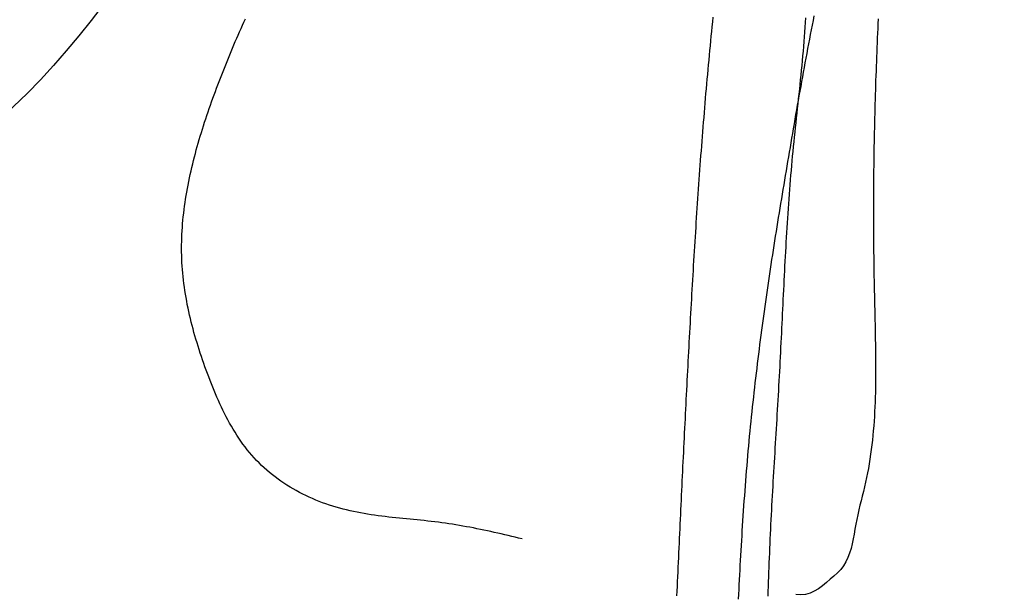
# Model space of a CAD drawing. Header units: millimetres. Extents: x 523431 to 527346, y -48565 to -47721.
# Tile 45 of 217: x 524186.47 to 524189.38, y -47996.59 to -47994.89. Entities that reach past the tile are written whole.
import ezdxf

# ---------------------------------------------------------------- set-up
doc = ezdxf.new("R2010")
doc.units = ezdxf.units.MM

# ---------------------------------------------------------------- blocks, each defined once
blk = doc.blocks.new('A$C0BD840A7')
at = {"color": 5, "start_tangent": (0.355599, 0.934638), "end_tangent": (0, -1)}
blk.add_spline([(4.6109, 9.5897), (3.9309, 10.3285), (3.4819, 9.5712), (2.3569, 2.7773), (1.0659, 1.7115), (-0.0007, 2.7212), (1.7395, 3.9553), (2.1043, 3.0016)], degree=3, dxfattribs=at)

msp = doc.modelspace()

# ---------------------------------------------------------------- linework, layer by layer
at = {"color": 174}
for p, q in [((524187.1365, -47994.8967), (524187.1409, -47994.8871)), ((524188.5217, -47994.8964), (524188.5232, -47994.8823)), ((524188.7955, -47994.8839), (524188.7947, -47994.8981)), ((524188.8163, -47994.9058), (524188.819, -47994.8919)), ((524188.819, -47994.8919), (524188.8218, -47994.878)), ((524189.0106, -47994.8877), (524189.0099, -47994.9017)), ((524187.1237, -47994.9255), (524187.1279, -47994.9159)), ((524187.1279, -47994.9159), (524187.1322, -47994.9063)), ((524187.1322, -47994.9063), (524187.1365, -47994.8967)), ((524188.5189, -47994.9245), (524188.5203, -47994.9105)), ((524188.5203, -47994.9105), (524188.5217, -47994.8964)), ((524188.7938, -47994.9122), (524188.7929, -47994.9263)), ((524188.7947, -47994.8981), (524188.7938, -47994.9122)), ((524188.8109, -47994.9337), (524188.8136, -47994.9197)), ((524188.8136, -47994.9197), (524188.8163, -47994.9058)), ((524189.0093, -47994.9157), (524189.0086, -47994.9297)), ((524189.0099, -47994.9017), (524189.0093, -47994.9157)), ((524187.111, -47994.9545), (524187.1152, -47994.9448)), ((524187.1152, -47994.9448), (524187.1194, -47994.9351)), ((524187.1194, -47994.9351), (524187.1237, -47994.9255)), ((524188.5161, -47994.9527), (524188.5175, -47994.9386)), ((524188.5175, -47994.9386), (524188.5189, -47994.9245)), ((524188.7919, -47994.9404), (524188.7909, -47994.9545)), ((524188.7929, -47994.9263), (524188.7919, -47994.9404)), ((524188.8055, -47994.9615), (524188.8082, -47994.9476)), ((524188.8082, -47994.9476), (524188.8109, -47994.9337)), ((524189.008, -47994.9437), (524189.0074, -47994.9577)), ((524189.0086, -47994.9297), (524189.008, -47994.9437)), ((524187.0987, -47994.9836), (524187.1028, -47994.9739)), ((524187.1028, -47994.9739), (524187.1069, -47994.9642)), ((524187.1069, -47994.9642), (524187.111, -47994.9545)), ((524188.5121, -47994.995), (524188.5134, -47994.9809)), ((524188.5134, -47994.9809), (524188.5148, -47994.9668)), ((524188.5148, -47994.9668), (524188.5161, -47994.9527)), ((524188.7897, -47994.9686), (524188.7886, -47994.9827)), ((524188.7909, -47994.9545), (524188.7897, -47994.9686)), ((524188.8003, -47994.9894), (524188.8029, -47994.9754)), ((524188.8029, -47994.9754), (524188.8055, -47994.9615)), ((524189.0068, -47994.9716), (524189.0062, -47994.9856)), ((524189.0074, -47994.9577), (524189.0068, -47994.9716)), ((524187.0866, -47995.0129), (524187.0906, -47995.0031)), ((524187.0906, -47995.0031), (524187.0947, -47994.9934)), ((524187.0947, -47994.9934), (524187.0987, -47994.9836)), ((524188.5094, -47995.0232), (524188.5107, -47995.0091)), ((524188.5107, -47995.0091), (524188.5121, -47994.995)), ((524188.7873, -47994.9969), (524188.786, -47995.011)), ((524188.7886, -47994.9827), (524188.7873, -47994.9969)), ((524188.7951, -47995.0172), (524188.7977, -47995.0033)), ((524188.7977, -47995.0033), (524188.8003, -47994.9894)), ((524189.0057, -47994.9996), (524189.0051, -47995.0135)), ((524189.0062, -47994.9856), (524189.0057, -47994.9996)), ((524187.0748, -47995.0424), (524187.0787, -47995.0326)), ((524187.0787, -47995.0326), (524187.0827, -47995.0228)), ((524187.0827, -47995.0228), (524187.0866, -47995.0129)), ((524188.5068, -47995.0514), (524188.5081, -47995.0373)), ((524188.5081, -47995.0373), (524188.5094, -47995.0232)), ((524188.7833, -47995.0392), (524188.7819, -47995.0533)), ((524188.7847, -47995.0251), (524188.7833, -47995.0392)), ((524188.786, -47995.011), (524188.7847, -47995.0251)), ((524188.79, -47995.0451), (524188.7925, -47995.0311)), ((524188.7925, -47995.0311), (524188.7951, -47995.0172)), ((524189.0046, -47995.0275), (524189.0041, -47995.0414)), ((524189.0051, -47995.0135), (524189.0046, -47995.0275)), ((524187.0633, -47995.0721), (524187.0671, -47995.0622)), ((524187.0671, -47995.0622), (524187.071, -47995.0523)), ((524187.071, -47995.0523), (524187.0748, -47995.0424)), ((524188.5043, -47995.0796), (524188.5056, -47995.0655)), ((524188.5056, -47995.0655), (524188.5068, -47995.0514)), ((524188.7805, -47995.0673), (524188.7791, -47995.0814)), ((524188.7819, -47995.0533), (524188.7805, -47995.0673)), ((524188.785, -47995.0729), (524188.7875, -47995.059)), ((524188.7875, -47995.059), (524188.79, -47995.0451)), ((524189.0036, -47995.0554), (524189.0031, -47995.0693)), ((524189.0041, -47995.0414), (524189.0036, -47995.0554)), ((524187.0521, -47995.102), (524187.0558, -47995.0921)), ((524187.0558, -47995.0921), (524187.0595, -47995.0821)), ((524187.0595, -47995.0821), (524187.0633, -47995.0721)), ((524188.5018, -47995.1078), (524188.503, -47995.0937)), ((524188.503, -47995.0937), (524188.5043, -47995.0796)), ((524188.7776, -47995.0955), (524188.7761, -47995.1096)), ((524188.7791, -47995.0814), (524188.7776, -47995.0955)), ((524188.78, -47995.1007), (524188.7825, -47995.0868)), ((524188.7825, -47995.0868), (524188.785, -47995.0729)), ((524189.0022, -47995.0973), (524189.0018, -47995.1112)), ((524189.0026, -47995.0833), (524189.0022, -47995.0973)), ((524189.0031, -47995.0693), (524189.0026, -47995.0833)), ((524187.0412, -47995.1321), (524187.0448, -47995.1221)), ((524187.0448, -47995.1221), (524187.0484, -47995.1121)), ((524187.0484, -47995.1121), (524187.0521, -47995.102)), ((524188.4994, -47995.136), (524188.5006, -47995.1219)), ((524188.5006, -47995.1219), (524188.5018, -47995.1078)), ((524188.7746, -47995.1237), (524188.773, -47995.1378)), ((524188.7761, -47995.1096), (524188.7746, -47995.1237)), ((524188.775, -47995.1285), (524188.7775, -47995.1146)), ((524188.7775, -47995.1146), (524188.78, -47995.1007)), ((524189.0013, -47995.1252), (524189.0009, -47995.1391)), ((524189.0018, -47995.1112), (524189.0013, -47995.1252)), ((524187.0306, -47995.1624), (524187.0341, -47995.1523)), ((524187.0341, -47995.1523), (524187.0376, -47995.1422)), ((524187.0376, -47995.1422), (524187.0412, -47995.1321)), ((524188.497, -47995.1643), (524188.4982, -47995.1501)), ((524188.4982, -47995.1501), (524188.4994, -47995.136)), ((524188.7715, -47995.1519), (524188.77, -47995.166)), ((524188.7702, -47995.1563), (524188.7726, -47995.1424)), ((524188.773, -47995.1378), (524188.7715, -47995.1519)), ((524188.7726, -47995.1424), (524188.775, -47995.1285)), ((524189.0006, -47995.1531), (524189.0002, -47995.1671)), ((524189.0009, -47995.1391), (524189.0006, -47995.1531)), ((524187.0204, -47995.1929), (524187.0238, -47995.1827)), ((524187.0238, -47995.1827), (524187.0271, -47995.1725)), ((524187.0271, -47995.1725), (524187.0306, -47995.1624)), ((524188.4947, -47995.1925), (524188.4959, -47995.1784)), ((524188.4959, -47995.1784), (524188.497, -47995.1643)), ((524188.7629, -47995.198), (524188.7653, -47995.1841)), ((524188.7653, -47995.1841), (524188.7677, -47995.1702)), ((524188.7684, -47995.1801), (524188.7669, -47995.1942)), ((524188.7677, -47995.1702), (524188.7702, -47995.1563)), ((524188.77, -47995.166), (524188.7684, -47995.1801)), ((524188.9998, -47995.1811), (524188.9995, -47995.1951)), ((524189.0002, -47995.1671), (524188.9998, -47995.1811)), ((524187.0107, -47995.2235), (524187.0139, -47995.2133)), ((524187.0139, -47995.2133), (524187.0171, -47995.2031)), ((524187.0171, -47995.2031), (524187.0204, -47995.1929)), ((524188.4924, -47995.2207), (524188.4936, -47995.2066)), ((524188.4936, -47995.2066), (524188.4947, -47995.1925)), ((524188.7581, -47995.2257), (524188.7605, -47995.2119)), ((524188.7605, -47995.2119), (524188.7629, -47995.198)), ((524188.7654, -47995.2083), (524188.7639, -47995.2224)), ((524188.7669, -47995.1942), (524188.7654, -47995.2083)), ((524188.9992, -47995.2091), (524188.9989, -47995.2231)), ((524188.9995, -47995.1951), (524188.9992, -47995.2091)), ((524187.0045, -47995.244), (524187.0076, -47995.2337)), ((524187.0076, -47995.2337), (524187.0107, -47995.2235)), ((524188.4902, -47995.2489), (524188.4913, -47995.2348)), ((524188.4913, -47995.2348), (524188.4924, -47995.2207)), ((524188.7533, -47995.2534), (524188.7557, -47995.2396)), ((524188.7557, -47995.2396), (524188.7581, -47995.2257)), ((524188.7624, -47995.2365), (524188.761, -47995.2506)), ((524188.7639, -47995.2224), (524188.7624, -47995.2365)), ((524188.9986, -47995.2371), (524188.9984, -47995.2511)), ((524188.9989, -47995.2231), (524188.9986, -47995.2371)), ((524186.9958, -47995.2748), (524186.9986, -47995.2645)), ((524186.9986, -47995.2645), (524187.0016, -47995.2542)), ((524187.0016, -47995.2542), (524187.0045, -47995.244)), ((524188.4881, -47995.2772), (524188.4891, -47995.2631)), ((524188.4891, -47995.2631), (524188.4902, -47995.2489)), ((524188.7486, -47995.2811), (524188.751, -47995.2673)), ((524188.751, -47995.2673), (524188.7533, -47995.2534)), ((524188.7596, -47995.2646), (524188.7582, -47995.2788)), ((524188.761, -47995.2506), (524188.7596, -47995.2646)), ((524188.9981, -47995.2652), (524188.9979, -47995.2792)), ((524188.9984, -47995.2511), (524188.9981, -47995.2652)), ((524186.9876, -47995.3057), (524186.9903, -47995.2954)), ((524186.9903, -47995.2954), (524186.993, -47995.2851)), ((524186.993, -47995.2851), (524186.9958, -47995.2748)), ((524188.4859, -47995.3054), (524188.487, -47995.2913)), ((524188.487, -47995.2913), (524188.4881, -47995.2772)), ((524188.7439, -47995.3088), (524188.7463, -47995.2949)), ((524188.7463, -47995.2949), (524188.7486, -47995.2811)), ((524188.7568, -47995.2929), (524188.7555, -47995.307)), ((524188.7582, -47995.2788), (524188.7568, -47995.2929)), ((524188.9977, -47995.2933), (524188.9975, -47995.3073)), ((524188.9979, -47995.2792), (524188.9977, -47995.2933)), ((524186.9802, -47995.3368), (524186.9826, -47995.3264)), ((524186.9826, -47995.3264), (524186.9851, -47995.3161)), ((524186.9851, -47995.3161), (524186.9876, -47995.3057)), ((524188.4839, -47995.3337), (524188.4849, -47995.3195)), ((524188.4849, -47995.3195), (524188.4859, -47995.3054)), ((524188.7392, -47995.3364), (524188.7416, -47995.3226)), ((524188.7416, -47995.3226), (524188.7439, -47995.3088)), ((524188.7542, -47995.3211), (524188.753, -47995.3352)), ((524188.7555, -47995.307), (524188.7542, -47995.3211)), ((524188.9973, -47995.3214), (524188.9972, -47995.3355)), ((524188.9975, -47995.3073), (524188.9973, -47995.3214)), ((524186.9735, -47995.3679), (524186.9756, -47995.3575)), ((524186.9756, -47995.3575), (524186.9779, -47995.3471)), ((524186.9779, -47995.3471), (524186.9802, -47995.3368)), ((524188.4818, -47995.3619), (524188.4829, -47995.3478)), ((524188.4829, -47995.3478), (524188.4839, -47995.3337)), ((524188.7346, -47995.364), (524188.7369, -47995.3502)), ((524188.7369, -47995.3502), (524188.7392, -47995.3364)), ((524188.7518, -47995.3493), (524188.7506, -47995.3634)), ((524188.753, -47995.3352), (524188.7518, -47995.3493)), ((524188.997, -47995.3496), (524188.9969, -47995.3637)), ((524188.9972, -47995.3355), (524188.997, -47995.3496)), ((524186.9676, -47995.3991), (524186.9695, -47995.3887)), ((524186.9695, -47995.3887), (524186.9714, -47995.3783)), ((524186.9714, -47995.3783), (524186.9735, -47995.3679)), ((524188.4799, -47995.3902), (524188.4808, -47995.376)), ((524188.4808, -47995.376), (524188.4818, -47995.3619)), ((524188.73, -47995.3916), (524188.7323, -47995.3778)), ((524188.7323, -47995.3778), (524188.7346, -47995.364)), ((524188.7495, -47995.3775), (524188.7484, -47995.3916)), ((524188.7506, -47995.3634), (524188.7495, -47995.3775)), ((524188.9968, -47995.3778), (524188.9967, -47995.3919)), ((524188.9969, -47995.3637), (524188.9968, -47995.3778)), ((524186.9641, -47995.4199), (524186.9658, -47995.4095)), ((524186.9658, -47995.4095), (524186.9676, -47995.3991)), ((524188.4779, -47995.4184), (524188.4789, -47995.4043)), ((524188.4789, -47995.4043), (524188.4799, -47995.3902)), ((524188.7254, -47995.4192), (524188.7277, -47995.4054)), ((524188.7277, -47995.4054), (524188.73, -47995.3916)), ((524188.7473, -47995.4057), (524188.7463, -47995.4199)), ((524188.7484, -47995.3916), (524188.7473, -47995.4057)), ((524188.9967, -47995.406), (524188.9966, -47995.4202)), ((524188.9967, -47995.3919), (524188.9967, -47995.406)), ((524186.9597, -47995.4511), (524186.9611, -47995.4407)), ((524186.9611, -47995.4407), (524186.9626, -47995.4303)), ((524186.9626, -47995.4303), (524186.9641, -47995.4199)), ((524188.4751, -47995.4608), (524188.476, -47995.4467)), ((524188.476, -47995.4467), (524188.477, -47995.4326)), ((524188.477, -47995.4326), (524188.4779, -47995.4184)), ((524188.7186, -47995.4606), (524188.7209, -47995.4468)), ((524188.7209, -47995.4468), (524188.7231, -47995.433)), ((524188.7231, -47995.433), (524188.7254, -47995.4192)), ((524188.7453, -47995.434), (524188.7443, -47995.4481)), ((524188.7463, -47995.4199), (524188.7453, -47995.434)), ((524188.9966, -47995.4202), (524188.9966, -47995.4343)), ((524188.9966, -47995.4343), (524188.9966, -47995.4485)), ((524186.9563, -47995.4824), (524186.9573, -47995.472)), ((524186.9573, -47995.472), (524186.9585, -47995.4616)), ((524186.9585, -47995.4616), (524186.9597, -47995.4511)), ((524188.4732, -47995.4891), (524188.4741, -47995.475)), ((524188.4741, -47995.475), (524188.4751, -47995.4608)), ((524188.7142, -47995.4882), (524188.7164, -47995.4744)), ((524188.7164, -47995.4744), (524188.7186, -47995.4606)), ((524188.7433, -47995.4622), (524188.7424, -47995.4764)), ((524188.7443, -47995.4481), (524188.7433, -47995.4622)), ((524188.9966, -47995.4485), (524188.9966, -47995.4626)), ((524188.9966, -47995.4626), (524188.9966, -47995.4768)), ((524186.9539, -47995.5137), (524186.9546, -47995.5033)), ((524186.9546, -47995.5033), (524186.9554, -47995.4928)), ((524186.9554, -47995.4928), (524186.9563, -47995.4824)), ((524188.4714, -47995.5174), (524188.4723, -47995.5032)), ((524188.4723, -47995.5032), (524188.4732, -47995.4891)), ((524188.7097, -47995.5159), (524188.712, -47995.502)), ((524188.712, -47995.502), (524188.7142, -47995.4882)), ((524188.7406, -47995.5046), (524188.7397, -47995.5187)), ((524188.7415, -47995.4905), (524188.7406, -47995.5046)), ((524188.7424, -47995.4764), (524188.7415, -47995.4905)), ((524188.9966, -47995.4768), (524188.9966, -47995.491)), ((524188.9966, -47995.491), (524188.9967, -47995.5052)), ((524188.9967, -47995.5052), (524188.9967, -47995.5194)), ((524186.9529, -47995.5345), (524186.9533, -47995.5241)), ((524186.9533, -47995.5241), (524186.9539, -47995.5137)), ((524188.4696, -47995.5456), (524188.4705, -47995.5315)), ((524188.4705, -47995.5315), (524188.4714, -47995.5174)), ((524188.7054, -47995.5435), (524188.7076, -47995.5297)), ((524188.7076, -47995.5297), (524188.7097, -47995.5159)), ((524188.7389, -47995.5329), (524188.738, -47995.547)), ((524188.7397, -47995.5187), (524188.7389, -47995.5329)), ((524188.9967, -47995.5194), (524188.9968, -47995.5336)), ((524188.9968, -47995.5336), (524188.9969, -47995.5478)), ((524186.9523, -47995.5658), (524186.9524, -47995.5554)), ((524186.9524, -47995.5554), (524186.9526, -47995.545)), ((524186.9526, -47995.545), (524186.9529, -47995.5345)), ((524188.4679, -47995.5739), (524188.4687, -47995.5598)), ((524188.4687, -47995.5598), (524188.4696, -47995.5456)), ((524188.7011, -47995.5711), (524188.7032, -47995.5573)), ((524188.7032, -47995.5573), (524188.7054, -47995.5435)), ((524188.7372, -47995.5611), (524188.7364, -47995.5753)), ((524188.738, -47995.547), (524188.7372, -47995.5611)), ((524188.9969, -47995.5478), (524188.997, -47995.562)), ((524188.997, -47995.562), (524188.9972, -47995.5762)), ((524186.9524, -47995.5762), (524186.9523, -47995.5658)), ((524186.9526, -47995.5866), (524186.9524, -47995.5762)), ((524186.953, -47995.597), (524186.9526, -47995.5866)), ((524188.4662, -47995.6022), (524188.467, -47995.588)), ((524188.467, -47995.588), (524188.4679, -47995.5739)), ((524188.6968, -47995.5988), (524188.6989, -47995.585)), ((524188.6989, -47995.585), (524188.7011, -47995.5711)), ((524188.7357, -47995.5894), (524188.7349, -47995.6036)), ((524188.7364, -47995.5753), (524188.7357, -47995.5894)), ((524188.9972, -47995.5762), (524188.9973, -47995.5905)), ((524188.9973, -47995.5905), (524188.9975, -47995.6047)), ((524186.9534, -47995.6075), (524186.953, -47995.597)), ((524186.9541, -47995.6178), (524186.9534, -47995.6075)), ((524186.9548, -47995.6282), (524186.9541, -47995.6178)), ((524188.4645, -47995.6304), (524188.4653, -47995.6163)), ((524188.4653, -47995.6163), (524188.4662, -47995.6022)), ((524188.6926, -47995.6265), (524188.6947, -47995.6127)), ((524188.6947, -47995.6127), (524188.6968, -47995.5988)), ((524188.7342, -47995.6177), (524188.7334, -47995.6318)), ((524188.7349, -47995.6036), (524188.7342, -47995.6177)), ((524188.9975, -47995.6047), (524188.9977, -47995.619)), ((524188.9977, -47995.619), (524188.9979, -47995.6333)), ((524186.9557, -47995.6386), (524186.9548, -47995.6282)), ((524186.9567, -47995.649), (524186.9557, -47995.6386)), ((524186.9579, -47995.6594), (524186.9567, -47995.649)), ((524188.4628, -47995.6587), (524188.4636, -47995.6446)), ((524188.4636, -47995.6446), (524188.4645, -47995.6304)), ((524188.6885, -47995.6542), (524188.6905, -47995.6404)), ((524188.6905, -47995.6404), (524188.6926, -47995.6265)), ((524188.7327, -47995.646), (524188.732, -47995.6601)), ((524188.7334, -47995.6318), (524188.7327, -47995.646)), ((524188.9979, -47995.6333), (524188.9981, -47995.6475)), ((524188.9981, -47995.6475), (524188.9984, -47995.6618)), ((524186.9592, -47995.6697), (524186.9579, -47995.6594)), ((524186.9606, -47995.6801), (524186.9592, -47995.6697)), ((524188.4612, -47995.687), (524188.462, -47995.6729)), ((524188.462, -47995.6729), (524188.4628, -47995.6587)), ((524188.6844, -47995.682), (524188.6864, -47995.6681)), ((524188.6864, -47995.6681), (524188.6885, -47995.6542)), ((524188.7313, -47995.6743), (524188.7306, -47995.6884)), ((524188.732, -47995.6601), (524188.7313, -47995.6743)), ((524188.9984, -47995.6618), (524188.9986, -47995.6761)), ((524188.9986, -47995.6761), (524188.9989, -47995.6904)), ((524186.9621, -47995.6904), (524186.9606, -47995.6801)), ((524186.9637, -47995.7008), (524186.9621, -47995.6904)), ((524186.9655, -47995.7111), (524186.9637, -47995.7008)), ((524188.4595, -47995.7153), (524188.4604, -47995.7011)), ((524188.4604, -47995.7011), (524188.4612, -47995.687)), ((524188.6804, -47995.7098), (524188.6824, -47995.6959)), ((524188.6824, -47995.6959), (524188.6844, -47995.682)), ((524188.7299, -47995.7026), (524188.7292, -47995.7167)), ((524188.7306, -47995.6884), (524188.7299, -47995.7026)), ((524188.9989, -47995.6904), (524188.9992, -47995.7047)), ((524188.9992, -47995.7047), (524188.9995, -47995.719)), ((524186.9674, -47995.7214), (524186.9655, -47995.7111)), ((524186.9693, -47995.7317), (524186.9674, -47995.7214)), ((524186.9714, -47995.742), (524186.9693, -47995.7317)), ((524188.458, -47995.7436), (524188.4588, -47995.7294)), ((524188.4588, -47995.7294), (524188.4595, -47995.7153)), ((524188.6745, -47995.7516), (524188.6764, -47995.7377)), ((524188.6764, -47995.7377), (524188.6784, -47995.7238)), ((524188.6784, -47995.7238), (524188.6804, -47995.7098)), ((524188.7285, -47995.7309), (524188.7278, -47995.745)), ((524188.7292, -47995.7167), (524188.7285, -47995.7309)), ((524188.9995, -47995.719), (524188.9998, -47995.7334)), ((524188.9998, -47995.7334), (524189.0002, -47995.7477)), ((524186.9736, -47995.7523), (524186.9714, -47995.742)), ((524186.9759, -47995.7626), (524186.9736, -47995.7523)), ((524186.9783, -47995.7728), (524186.9759, -47995.7626)), ((524188.4564, -47995.7719), (524188.4572, -47995.7577)), ((524188.4572, -47995.7577), (524188.458, -47995.7436)), ((524188.6706, -47995.7796), (524188.6725, -47995.7656)), ((524188.6725, -47995.7656), (524188.6745, -47995.7516)), ((524188.7272, -47995.7592), (524188.7265, -47995.7733)), ((524188.7278, -47995.745), (524188.7272, -47995.7592)), ((524189.0002, -47995.7477), (524189.0005, -47995.762)), ((524189.0005, -47995.762), (524189.0009, -47995.7764)), ((524186.9809, -47995.7831), (524186.9783, -47995.7728)), ((524186.9835, -47995.7933), (524186.9809, -47995.7831)), ((524186.9862, -47995.8036), (524186.9835, -47995.7933)), ((524188.4548, -47995.8001), (524188.4556, -47995.786)), ((524188.4556, -47995.786), (524188.4564, -47995.7719)), ((524188.6668, -47995.8076), (524188.6687, -47995.7936)), ((524188.6687, -47995.7936), (524188.6706, -47995.7796)), ((524188.7258, -47995.7875), (524188.7251, -47995.8016)), ((524188.7265, -47995.7733), (524188.7258, -47995.7875)), ((524189.0009, -47995.7764), (524189.0012, -47995.7907)), ((524189.0012, -47995.7907), (524189.0015, -47995.8051)), ((524186.989, -47995.8138), (524186.9862, -47995.8036)), ((524186.9919, -47995.824), (524186.989, -47995.8138)), ((524186.9948, -47995.8342), (524186.9919, -47995.824)), ((524188.4533, -47995.8284), (524188.4541, -47995.8143)), ((524188.4541, -47995.8143), (524188.4548, -47995.8001)), ((524188.6631, -47995.8356), (524188.665, -47995.8216)), ((524188.665, -47995.8216), (524188.6668, -47995.8076)), ((524188.7245, -47995.8158), (524188.7238, -47995.8299)), ((524188.7251, -47995.8016), (524188.7245, -47995.8158)), ((524189.0015, -47995.8051), (524189.0018, -47995.8194)), ((524189.0018, -47995.8194), (524189.0021, -47995.8338)), ((524186.9979, -47995.8444), (524186.9948, -47995.8342)), ((524187.001, -47995.8546), (524186.9979, -47995.8444)), ((524188.4518, -47995.8567), (524188.4525, -47995.8426)), ((524188.4525, -47995.8426), (524188.4533, -47995.8284)), ((524188.6595, -47995.8638), (524188.6613, -47995.8497)), ((524188.6613, -47995.8497), (524188.6631, -47995.8356)), ((524188.7231, -47995.8441), (524188.7224, -47995.8582)), ((524188.7238, -47995.8299), (524188.7231, -47995.8441)), ((524189.0021, -47995.8338), (524189.0024, -47995.8481)), ((524189.0024, -47995.8481), (524189.0026, -47995.8625)), ((524187.0042, -47995.8647), (524187.001, -47995.8546)), ((524187.0076, -47995.8749), (524187.0042, -47995.8647)), ((524187.0109, -47995.885), (524187.0076, -47995.8749)), ((524188.4503, -47995.885), (524188.451, -47995.8708)), ((524188.451, -47995.8708), (524188.4518, -47995.8567)), ((524188.656, -47995.892), (524188.6577, -47995.8778)), ((524188.6577, -47995.8778), (524188.6595, -47995.8638)), ((524188.7217, -47995.8724), (524188.721, -47995.8865)), ((524188.7224, -47995.8582), (524188.7217, -47995.8724)), ((524189.0026, -47995.8625), (524189.0028, -47995.8768)), ((524189.0028, -47995.8768), (524189.003, -47995.8911)), ((524187.0144, -47995.8951), (524187.0109, -47995.885)), ((524187.0179, -47995.9052), (524187.0144, -47995.8951)), ((524187.0215, -47995.9153), (524187.0179, -47995.9052)), ((524188.4488, -47995.9133), (524188.4495, -47995.8991)), ((524188.4495, -47995.8991), (524188.4503, -47995.885)), ((524188.6525, -47995.9202), (524188.6542, -47995.9061)), ((524188.6542, -47995.9061), (524188.656, -47995.892)), ((524188.7202, -47995.9007), (524188.7195, -47995.9148)), ((524188.721, -47995.8865), (524188.7202, -47995.9007)), ((524189.003, -47995.8911), (524189.0031, -47995.9054)), ((524189.0031, -47995.9054), (524189.0031, -47995.9197)), ((524187.0252, -47995.9254), (524187.0215, -47995.9153)), ((524187.0289, -47995.9354), (524187.0252, -47995.9254)), ((524187.0327, -47995.9454), (524187.0289, -47995.9354)), ((524188.4466, -47995.9557), (524188.4473, -47995.9416)), ((524188.4473, -47995.9416), (524188.448, -47995.9274)), ((524188.448, -47995.9274), (524188.4488, -47995.9133)), ((524188.6491, -47995.9486), (524188.6508, -47995.9344)), ((524188.6508, -47995.9344), (524188.6525, -47995.9202)), ((524188.7188, -47995.929), (524188.718, -47995.9431)), ((524188.7195, -47995.9148), (524188.7188, -47995.929)), ((524189.0031, -47995.934), (524189.003, -47995.9483)), ((524189.0031, -47995.9197), (524189.0031, -47995.934)), ((524187.0365, -47995.9555), (524187.0327, -47995.9454)), ((524187.0404, -47995.9655), (524187.0365, -47995.9555)), ((524187.0444, -47995.9754), (524187.0404, -47995.9655)), ((524188.4451, -47995.984), (524188.4458, -47995.9699)), ((524188.4458, -47995.9699), (524188.4466, -47995.9557)), ((524188.6459, -47995.977), (524188.6475, -47995.9628)), ((524188.6475, -47995.9628), (524188.6491, -47995.9486)), ((524188.7172, -47995.9573), (524188.7165, -47995.9714)), ((524188.718, -47995.9431), (524188.7172, -47995.9573)), ((524189.0029, -47995.9626), (524189.0026, -47995.9769)), ((524189.003, -47995.9483), (524189.0029, -47995.9626)), ((524187.0485, -47995.9854), (524187.0444, -47995.9754)), ((524187.0526, -47995.9953), (524187.0485, -47995.9854)), ((524187.0568, -47996.0051), (524187.0526, -47995.9953)), ((524188.4436, -47996.0123), (524188.4444, -47995.9981)), ((524188.4444, -47995.9981), (524188.4451, -47995.984)), ((524188.6427, -47996.0055), (524188.6442, -47995.9912)), ((524188.6442, -47995.9912), (524188.6459, -47995.977)), ((524188.7148, -47995.9998), (524188.714, -47996.0139)), ((524188.7157, -47995.9856), (524188.7148, -47995.9998)), ((524188.7165, -47995.9714), (524188.7157, -47995.9856)), ((524189.0023, -47995.9911), (524189.0019, -47996.0053)), ((524189.0026, -47995.9769), (524189.0023, -47995.9911)), ((524187.0612, -47996.0149), (524187.0568, -47996.0051)), ((524187.0656, -47996.0247), (524187.0612, -47996.0149)), ((524187.0701, -47996.0343), (524187.0656, -47996.0247)), ((524188.4422, -47996.0406), (524188.4429, -47996.0264)), ((524188.4429, -47996.0264), (524188.4436, -47996.0123)), ((524188.6396, -47996.0341), (524188.6411, -47996.0198)), ((524188.6411, -47996.0198), (524188.6427, -47996.0055)), ((524188.7132, -47996.0281), (524188.7124, -47996.0422)), ((524188.714, -47996.0139), (524188.7132, -47996.0281)), ((524189.0014, -47996.0195), (524189.0008, -47996.0337)), ((524189.0019, -47996.0053), (524189.0014, -47996.0195)), ((524187.0747, -47996.044), (524187.0701, -47996.0343)), ((524187.0794, -47996.0535), (524187.0747, -47996.044)), ((524187.0843, -47996.063), (524187.0794, -47996.0535)), ((524188.4408, -47996.0689), (524188.4415, -47996.0547)), ((524188.4415, -47996.0547), (524188.4422, -47996.0406)), ((524188.6365, -47996.0629), (524188.638, -47996.0485)), ((524188.638, -47996.0485), (524188.6396, -47996.0341)), ((524188.7115, -47996.0564), (524188.7107, -47996.0705)), ((524188.7124, -47996.0422), (524188.7115, -47996.0564)), ((524189.0001, -47996.0479), (524188.9993, -47996.062)), ((524189.0008, -47996.0337), (524189.0001, -47996.0479)), ((524187.0892, -47996.0723), (524187.0843, -47996.063)), ((524187.0943, -47996.0816), (524187.0892, -47996.0723)), ((524187.0995, -47996.0908), (524187.0943, -47996.0816)), ((524188.4394, -47996.0971), (524188.4401, -47996.083)), ((524188.4401, -47996.083), (524188.4408, -47996.0689)), ((524188.6336, -47996.0917), (524188.6351, -47996.0772)), ((524188.6351, -47996.0772), (524188.6365, -47996.0629)), ((524188.7098, -47996.0847), (524188.709, -47996.0988)), ((524188.7107, -47996.0705), (524188.7098, -47996.0847)), ((524188.9984, -47996.0761), (524188.9973, -47996.0902)), ((524188.9993, -47996.062), (524188.9984, -47996.0761)), ((524187.1049, -47996.0999), (524187.0995, -47996.0908)), ((524187.1104, -47996.1089), (524187.1049, -47996.0999)), ((524187.116, -47996.1178), (524187.1104, -47996.1089)), ((524188.438, -47996.1254), (524188.4387, -47996.1113)), ((524188.4387, -47996.1113), (524188.4394, -47996.0971)), ((524188.6308, -47996.1206), (524188.6322, -47996.1061)), ((524188.6322, -47996.1061), (524188.6336, -47996.0917)), ((524188.7081, -47996.113), (524188.7073, -47996.1271)), ((524188.709, -47996.0988), (524188.7081, -47996.113)), ((524188.9962, -47996.1042), (524188.9949, -47996.1183)), ((524188.9973, -47996.0902), (524188.9962, -47996.1042)), ((524187.1218, -47996.1266), (524187.116, -47996.1178)), ((524187.1277, -47996.1353), (524187.1218, -47996.1266)), ((524187.1338, -47996.1438), (524187.1277, -47996.1353)), ((524187.14, -47996.1522), (524187.1338, -47996.1438)), ((524188.4366, -47996.1537), (524188.4373, -47996.1396)), ((524188.4373, -47996.1396), (524188.438, -47996.1254)), ((524188.6281, -47996.1496), (524188.6294, -47996.1351)), ((524188.6294, -47996.1351), (524188.6308, -47996.1206)), ((524188.7064, -47996.1413), (524188.7056, -47996.1554)), ((524188.7073, -47996.1271), (524188.7064, -47996.1413)), ((524188.9934, -47996.1322), (524188.9918, -47996.1462)), ((524188.9949, -47996.1183), (524188.9934, -47996.1322)), ((524187.1464, -47996.1604), (524187.14, -47996.1522)), ((524187.153, -47996.1685), (524187.1464, -47996.1604)), ((524187.1598, -47996.1765), (524187.153, -47996.1685)), ((524188.4352, -47996.182), (524188.4359, -47996.1679)), ((524188.4359, -47996.1679), (524188.4366, -47996.1537)), ((524188.6255, -47996.1788), (524188.6268, -47996.1642)), ((524188.6268, -47996.1642), (524188.6281, -47996.1496)), ((524188.7047, -47996.1696), (524188.7039, -47996.1837)), ((524188.7056, -47996.1554), (524188.7047, -47996.1696)), ((524188.9882, -47996.174), (524188.9862, -47996.1879)), ((524188.9901, -47996.1601), (524188.9882, -47996.174)), ((524188.9918, -47996.1462), (524188.9901, -47996.1601)), ((524187.1667, -47996.1843), (524187.1598, -47996.1765)), ((524187.1738, -47996.192), (524187.1667, -47996.1843)), ((524187.1811, -47996.1995), (524187.1738, -47996.192)), ((524187.1887, -47996.2068), (524187.1811, -47996.1995)), ((524188.4338, -47996.2103), (524188.4345, -47996.1962)), ((524188.4345, -47996.1962), (524188.4352, -47996.182)), ((524188.623, -47996.208), (524188.6242, -47996.1934)), ((524188.6242, -47996.1934), (524188.6255, -47996.1788)), ((524188.703, -47996.1978), (524188.7022, -47996.212)), ((524188.7039, -47996.1837), (524188.703, -47996.1978)), ((524188.984, -47996.2017), (524188.9816, -47996.2155)), ((524188.9862, -47996.1879), (524188.984, -47996.2017)), ((524187.1963, -47996.2139), (524187.1887, -47996.2068)), ((524187.2042, -47996.2209), (524187.1963, -47996.2139)), ((524187.2122, -47996.2277), (524187.2042, -47996.2209)), ((524187.2205, -47996.2344), (524187.2122, -47996.2277)), ((524188.4324, -47996.2386), (524188.4331, -47996.2244)), ((524188.4331, -47996.2244), (524188.4338, -47996.2103)), ((524188.6206, -47996.2374), (524188.6218, -47996.2227)), ((524188.6218, -47996.2227), (524188.623, -47996.208)), ((524188.7013, -47996.2261), (524188.7005, -47996.2403)), ((524188.7022, -47996.212), (524188.7013, -47996.2261)), ((524188.979, -47996.2292), (524188.9763, -47996.2429)), ((524188.9816, -47996.2155), (524188.979, -47996.2292)), ((524187.2288, -47996.2408), (524187.2205, -47996.2344)), ((524187.2373, -47996.2471), (524187.2288, -47996.2408)), ((524187.246, -47996.2533), (524187.2373, -47996.2471)), ((524187.2548, -47996.2592), (524187.246, -47996.2533)), ((524187.2637, -47996.265), (524187.2548, -47996.2592)), ((524188.4311, -47996.2669), (524188.4317, -47996.2527)), ((524188.4317, -47996.2527), (524188.4324, -47996.2386)), ((524188.6183, -47996.2669), (524188.6194, -47996.2521)), ((524188.6194, -47996.2521), (524188.6206, -47996.2374)), ((524188.6997, -47996.2544), (524188.6989, -47996.2685)), ((524188.7005, -47996.2403), (524188.6997, -47996.2544)), ((524188.9733, -47996.2566), (524188.9702, -47996.2702)), ((524188.9763, -47996.2429), (524188.9733, -47996.2566)), ((524187.2728, -47996.2706), (524187.2637, -47996.265)), ((524187.282, -47996.276), (524187.2728, -47996.2706)), ((524187.2913, -47996.2813), (524187.282, -47996.276)), ((524187.3007, -47996.2864), (524187.2913, -47996.2813)), ((524187.3102, -47996.2913), (524187.3007, -47996.2864)), ((524188.4297, -47996.2952), (524188.4304, -47996.281)), ((524188.4304, -47996.281), (524188.4311, -47996.2669)), ((524188.6161, -47996.2964), (524188.6172, -47996.2816)), ((524188.6172, -47996.2816), (524188.6183, -47996.2669)), ((524188.6981, -47996.2826), (524188.6973, -47996.2968)), ((524188.6989, -47996.2685), (524188.6981, -47996.2826)), ((524188.967, -47996.2838), (524188.9636, -47996.2974)), ((524188.9702, -47996.2702), (524188.967, -47996.2838)), ((524187.3198, -47996.296), (524187.3102, -47996.2913)), ((524187.3295, -47996.3005), (524187.3198, -47996.296)), ((524187.3392, -47996.3049), (524187.3295, -47996.3005)), ((524187.3491, -47996.3091), (524187.3392, -47996.3049)), ((524187.359, -47996.3131), (524187.3491, -47996.3091)), ((524187.3689, -47996.3169), (524187.359, -47996.3131)), ((524187.379, -47996.3205), (524187.3689, -47996.3169)), ((524188.4284, -47996.3235), (524188.429, -47996.3093)), ((524188.429, -47996.3093), (524188.4297, -47996.2952)), ((524188.614, -47996.3259), (524188.615, -47996.3112)), ((524188.615, -47996.3112), (524188.6161, -47996.2964)), ((524188.6965, -47996.3109), (524188.6957, -47996.325)), ((524188.6973, -47996.2968), (524188.6965, -47996.3109)), ((524188.9602, -47996.311), (524188.9568, -47996.3247)), ((524188.9636, -47996.2974), (524188.9602, -47996.311)), ((524187.3891, -47996.324), (524187.379, -47996.3205)), ((524187.3992, -47996.3273), (524187.3891, -47996.324)), ((524187.4093, -47996.3303), (524187.3992, -47996.3273)), ((524187.4195, -47996.3332), (524187.4093, -47996.3303)), ((524187.4297, -47996.336), (524187.4195, -47996.3332)), ((524187.44, -47996.3385), (524187.4297, -47996.336)), ((524187.4502, -47996.3409), (524187.44, -47996.3385)), ((524187.4605, -47996.3432), (524187.4502, -47996.3409)), ((524187.4709, -47996.3453), (524187.4605, -47996.3432)), ((524187.4812, -47996.3473), (524187.4709, -47996.3453)), ((524187.4915, -47996.3491), (524187.4812, -47996.3473)), ((524188.427, -47996.3518), (524188.4277, -47996.3376)), ((524188.4277, -47996.3376), (524188.4284, -47996.3235)), ((524188.612, -47996.3555), (524188.613, -47996.3407)), ((524188.613, -47996.3407), (524188.614, -47996.3259)), ((524188.695, -47996.3391), (524188.6943, -47996.3532)), ((524188.6957, -47996.325), (524188.695, -47996.3391)), ((524188.9535, -47996.3385), (524188.9503, -47996.3524)), ((524188.9568, -47996.3247), (524188.9535, -47996.3385)), ((524187.5019, -47996.3508), (524187.4915, -47996.3491)), ((524187.5123, -47996.3525), (524187.5019, -47996.3508)), ((524187.5227, -47996.354), (524187.5123, -47996.3525)), ((524187.5331, -47996.3554), (524187.5227, -47996.354)), ((524187.5436, -47996.3568), (524187.5331, -47996.3554)), ((524187.554, -47996.3581), (524187.5436, -47996.3568)), ((524187.5645, -47996.3593), (524187.554, -47996.3581)), ((524187.5749, -47996.3605), (524187.5645, -47996.3593)), ((524187.5854, -47996.3616), (524187.5749, -47996.3605)), ((524187.5958, -47996.3627), (524187.5854, -47996.3616)), ((524187.6063, -47996.3637), (524187.5958, -47996.3627)), ((524187.6168, -47996.3648), (524187.6063, -47996.3637)), ((524187.6273, -47996.3658), (524187.6168, -47996.3648)), ((524187.6378, -47996.3668), (524187.6273, -47996.3658)), ((524187.6482, -47996.3679), (524187.6378, -47996.3668)), ((524187.6587, -47996.3689), (524187.6482, -47996.3679)), ((524187.6692, -47996.37), (524187.6587, -47996.3689)), ((524187.6796, -47996.3711), (524187.6692, -47996.37)), ((524187.6901, -47996.3723), (524187.6796, -47996.3711)), ((524187.7006, -47996.3735), (524187.6901, -47996.3723)), ((524187.711, -47996.3748), (524187.7006, -47996.3735)), ((524187.7214, -47996.3762), (524187.711, -47996.3748)), ((524187.7318, -47996.3776), (524187.7214, -47996.3762)), ((524187.7422, -47996.3791), (524187.7318, -47996.3776)), ((524188.4257, -47996.38), (524188.4264, -47996.3659)), ((524188.4264, -47996.3659), (524188.427, -47996.3518)), ((524188.6101, -47996.3849), (524188.611, -47996.3702)), ((524188.611, -47996.3702), (524188.612, -47996.3555)), ((524188.6935, -47996.3673), (524188.6928, -47996.3815)), ((524188.6943, -47996.3532), (524188.6935, -47996.3673)), ((524188.9472, -47996.3664), (524188.9444, -47996.3807)), ((524188.9503, -47996.3524), (524188.9472, -47996.3664)), ((524187.7526, -47996.3807), (524187.7422, -47996.3791)), ((524187.763, -47996.3824), (524187.7526, -47996.3807)), ((524187.7733, -47996.3841), (524187.763, -47996.3824)), ((524187.7837, -47996.3859), (524187.7733, -47996.3841)), ((524187.794, -47996.3878), (524187.7837, -47996.3859)), ((524187.8044, -47996.3897), (524187.794, -47996.3878)), ((524187.8147, -47996.3917), (524187.8044, -47996.3897)), ((524187.825, -47996.3938), (524187.8147, -47996.3917)), ((524187.8353, -47996.3959), (524187.825, -47996.3938)), ((524187.8456, -47996.3981), (524187.8353, -47996.3959)), ((524187.8559, -47996.4003), (524187.8456, -47996.3981)), ((524187.8662, -47996.4025), (524187.8559, -47996.4003)), ((524187.8764, -47996.4048), (524187.8662, -47996.4025)), ((524187.8867, -47996.4071), (524187.8764, -47996.4048)), ((524187.897, -47996.4094), (524187.8867, -47996.4071)), ((524188.4244, -47996.4083), (524188.425, -47996.3942)), ((524188.425, -47996.3942), (524188.4257, -47996.38)), ((524188.6082, -47996.4144), (524188.6091, -47996.3997)), ((524188.6091, -47996.3997), (524188.6101, -47996.3849)), ((524188.6922, -47996.3956), (524188.6915, -47996.4097)), ((524188.6928, -47996.3815), (524188.6922, -47996.3956)), ((524188.9417, -47996.3951), (524188.9392, -47996.4095)), ((524188.9444, -47996.3807), (524188.9417, -47996.3951)), ((524187.9072, -47996.4117), (524187.897, -47996.4094)), ((524187.9175, -47996.4141), (524187.9072, -47996.4117)), ((524187.9277, -47996.4165), (524187.9175, -47996.4141)), ((524187.938, -47996.4189), (524187.9277, -47996.4165)), ((524187.9482, -47996.4213), (524187.938, -47996.4189)), ((524187.9585, -47996.4237), (524187.9482, -47996.4213)), ((524188.4231, -47996.4366), (524188.4237, -47996.4225)), ((524188.4237, -47996.4225), (524188.4244, -47996.4083)), ((524188.6065, -47996.4437), (524188.6073, -47996.429)), ((524188.6073, -47996.429), (524188.6082, -47996.4144)), ((524188.6908, -47996.4238), (524188.6902, -47996.4379)), ((524188.6915, -47996.4097), (524188.6908, -47996.4238)), ((524188.9366, -47996.424), (524188.9336, -47996.4383)), ((524188.9392, -47996.4095), (524188.9366, -47996.424)), ((524188.4211, -47996.4791), (524188.4218, -47996.4649)), ((524188.4218, -47996.4649), (524188.4224, -47996.4508)), ((524188.4224, -47996.4508), (524188.4231, -47996.4366)), ((524188.6048, -47996.4728), (524188.6056, -47996.4583)), ((524188.6056, -47996.4583), (524188.6065, -47996.4437)), ((524188.6896, -47996.4519), (524188.689, -47996.466)), ((524188.6902, -47996.4379), (524188.6896, -47996.4519)), ((524188.9303, -47996.4523), (524188.9262, -47996.4659)), ((524188.9336, -47996.4383), (524188.9303, -47996.4523)), ((524188.4198, -47996.5074), (524188.4205, -47996.4932)), ((524188.4205, -47996.4932), (524188.4211, -47996.4791)), ((524188.6032, -47996.5018), (524188.604, -47996.4874)), ((524188.604, -47996.4874), (524188.6048, -47996.4728)), ((524188.6879, -47996.4942), (524188.6873, -47996.5083)), ((524188.6884, -47996.4801), (524188.6879, -47996.4942)), ((524188.689, -47996.466), (524188.6884, -47996.4801)), ((524188.9154, -47996.4914), (524188.9083, -47996.5031)), ((524188.9213, -47996.479), (524188.9154, -47996.4914)), ((524188.9262, -47996.4659), (524188.9213, -47996.479)), ((524188.4185, -47996.5356), (524188.4192, -47996.5215)), ((524188.4192, -47996.5215), (524188.4198, -47996.5074)), ((524188.6016, -47996.5306), (524188.6024, -47996.5163)), ((524188.6024, -47996.5163), (524188.6032, -47996.5018)), ((524188.6868, -47996.5224), (524188.6862, -47996.5365)), ((524188.6873, -47996.5083), (524188.6868, -47996.5224)), ((524188.8999, -47996.5139), (524188.8902, -47996.5241)), ((524188.9083, -47996.5031), (524188.8999, -47996.5139)), ((524188.4172, -47996.5639), (524188.4179, -47996.5498)), ((524188.4179, -47996.5498), (524188.4185, -47996.5356)), ((524188.6001, -47996.5592), (524188.6009, -47996.545)), ((524188.6009, -47996.545), (524188.6016, -47996.5306)), ((524188.6857, -47996.5506), (524188.6852, -47996.5647)), ((524188.6862, -47996.5365), (524188.6857, -47996.5506)), ((524188.8688, -47996.5434), (524188.8575, -47996.553)), ((524188.8798, -47996.5338), (524188.8688, -47996.5434)), ((524188.8902, -47996.5241), (524188.8798, -47996.5338)), ((524188.416, -47996.5922), (524188.4166, -47996.5781)), ((524188.4166, -47996.5781), (524188.4172, -47996.5639)), ((524188.5987, -47996.5876), (524188.5994, -47996.5734)), ((524188.5994, -47996.5734), (524188.6001, -47996.5592)), ((524188.6847, -47996.5788), (524188.6842, -47996.5929)), ((524188.6852, -47996.5647), (524188.6847, -47996.5788)), ((524188.8218, -47996.5785), (524188.8091, -47996.5842)), ((524188.8341, -47996.571), (524188.8218, -47996.5785)), ((524188.8459, -47996.5624), (524188.8341, -47996.571)), ((524188.8575, -47996.553), (524188.8459, -47996.5624)), ((524188.598, -47996.6016), (524188.5987, -47996.5876)), ((524188.7819, -47996.589), (524188.7676, -47996.5885)), ((524188.7958, -47996.5879), (524188.7819, -47996.589)), ((524188.8091, -47996.5842), (524188.7958, -47996.5879))]:
    msp.add_line(p, q, dxfattribs=at)

# ---------------------------------------------------------------- block references
msp.add_blockref('A$C0BD840A7', (524184.6533, -47997.1811))

doc.saveas('drawing.dxf')
